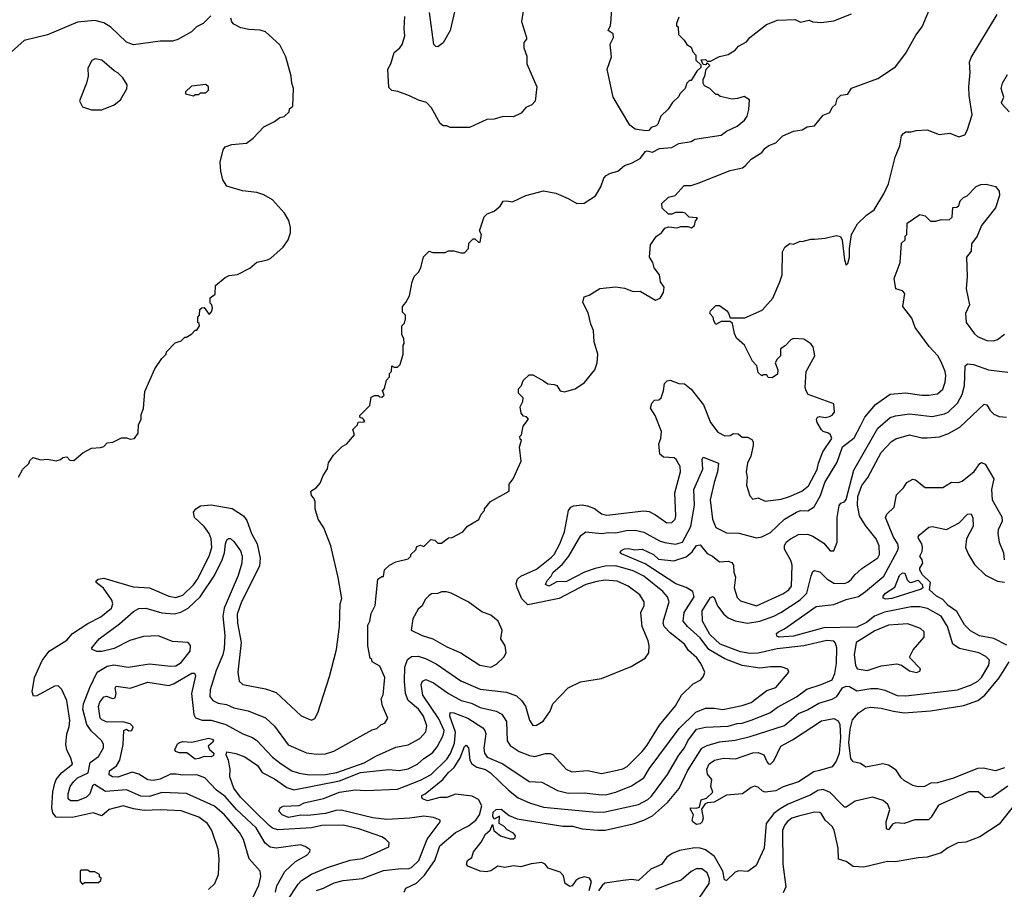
# Model space of a CAD drawing. Extents: x 1793424 to 1900092, y 321114 to 470632.
# Tile 244 of 256: x 1861497 to 1867094, y 441501 to 446446. Entities that reach past the tile are written whole.
import ezdxf

# ---------------------------------------------------------------- set-up
doc = ezdxf.new("R2010")
doc.units = 0

msp = doc.modelspace()

# ---------------------------------------------------------------- linework, layer by layer
at = {"layer": '0CON05XD'}
for points in [[(1861803, 442113), (1861825, 442135.6), (1861886.7, 442163.3), (1861898, 442222), (1861945, 442257.1), (1861973.5, 442305), (1861973.1, 442325), (1861964.3, 442345), (1861902.7, 442402.7), (1861878, 442438), (1861855.4, 442525), (1861859.6, 442555), (1861895, 442648.8), (1861936.7, 442735), (1861995, 442769.2), (1862032.7, 442777.3), (1862113.5, 442763.5), (1862235, 442783.6), (1862355, 442769.4), (1862385, 442772.5), (1862415, 442790.6), (1862465.4, 442855), (1862467.7, 442887.7), (1862455, 442904.2), (1862365, 442910.5), (1862285, 442942.9), (1862200.7, 442939.3), (1862123.7, 442916.3), (1862035, 442871.2), (1861965, 442854.2), (1861935.9, 442854.1), (1861910, 442865), (1861907.5, 442875), (1861948.8, 442925), (1862065, 443011.4), (1862145, 443080), (1862175, 443097.1), (1862215, 443100.6), (1862305, 443073.3), (1862375, 443067.3), (1862413.3, 443076.7), (1862455, 443100.5), (1862523.5, 443165), (1862604.6, 443285), (1862648.8, 443375), (1862661.2, 443415), (1862667.5, 443465), (1862675, 443487.5), (1862685, 443496.7), (1862695, 443496.7), (1862715, 443478.8), (1862752.9, 443425), (1862761.1, 443395), (1862760.5, 443355), (1862738.2, 443285), (1862659.5, 443100.5), (1862651.3, 443055), (1862663.8, 442945), (1862659.5, 442870.5), (1862652.5, 442835), (1862614.7, 442745.3), (1862580, 442635), (1862578.3, 442598.3), (1862594.5, 442574.5), (1862625, 442559.5), (1862673, 442553), (1862715, 442533.1), (1862795, 442515.7), (1862895, 442475.8), (1862945, 442428.8), (1863022.8, 442322.8), (1863126.8, 442276.8), (1863185, 442270), (1863235, 442271.9), (1863283, 442287), (1863501.7, 442408.3), (1863527.5, 442415), (1863552.5, 442437.5), (1863573.6, 442446.4), (1863590, 442475), (1863560, 442545), (1863552.5, 442585), (1863563, 442607), (1863572.5, 442705), (1863545, 442770), (1863500, 442795), (1863498.3, 442808.3), (1863490, 442815), (1863476.7, 442885), (1863476.4, 443003.6), (1863486.7, 443025), (1863495, 443070), (1863517.5, 443115), (1863532.5, 443265), (1863555, 443280), (1863565, 443280), (1863571.7, 443318.3), (1863600, 443345), (1863635, 443362.5), (1863705, 443380), (1863720, 443395), (1863720, 443405), (1863748.3, 443431.7), (1863755, 443450), (1863775, 443457.5), (1863795, 443450), (1863835, 443490), (1863857, 443487), (1863875, 443470), (1863895, 443470), (1863935, 443500), (1863955, 443502.5), (1864016.1, 443533.9), (1864043.6, 443566.4), (1864106.4, 443603.6), (1864120, 443635), (1864140, 443655), (1864140, 443665), (1864173.6, 443706.4), (1864280, 443765), (1864280, 443805), (1864302.5, 443835), (1864347.5, 443935), (1864337.5, 444015), (1864350, 444055), (1864341.7, 444061.7), (1864340, 444075), (1864350, 444085), (1864360, 444135), (1864390, 444175), (1864378.3, 444188.3), (1864361.7, 444191.7), (1864348.3, 444208.3), (1864342.5, 444245), (1864357.5, 444275), (1864360, 444295), (1864333, 444323), (1864333, 444347), (1864350, 444365), (1864360, 444395), (1864393.6, 444426.4), (1864415, 444427.5), (1864475, 444393.3), (1864500, 444375), (1864535, 444372.5), (1864550, 444365), (1864570, 444335), (1864595, 444330), (1864655, 444347.5), (1864707.3, 444382.7), (1864766.7, 444455), (1864780, 444495), (1864783.8, 444545), (1864763.3, 444615), (1864758.3, 444678.3), (1864743.3, 444715), (1864729.3, 444779.3), (1864698.3, 444838.3), (1864705, 444870), (1864735, 444880), (1864795, 444916.7), (1864885, 444927.5), (1864935, 444920), (1864985, 444900), (1865025, 444902.5), (1865110.7, 444850.7), (1865138.3, 444861.7), (1865157.5, 444895), (1865160, 444925), (1865140, 444955), (1865133.8, 444995), (1865104.1, 445034.1), (1865096.7, 445065), (1865077.5, 445095), (1865082.5, 445165), (1865117.5, 445215), (1865146.4, 445233.6), (1865165, 445260), (1865185, 445267.5), (1865235, 445262.5), (1865255, 445270), (1865295, 445270), (1865317, 445263), (1865332.5, 445275), (1865338.3, 445301.7), (1865350, 445315), (1865345, 445320), (1865303, 445323), (1865280, 445345), (1865265, 445350), (1865225, 445350), (1865205, 445340), (1865185, 445340), (1865150, 445375), (1865148.3, 445401.7), (1865185, 445436.7), (1865223, 445447), (1865275, 445503.3), (1865315, 445503.3), (1865353.9, 445516.1), (1865535, 445588.8), (1865605.9, 445604.1), (1865623.9, 445616.1), (1865655, 445652.5), (1865715, 445690), (1865735, 445716.2), (1865755, 445731.2), (1865795, 445746.2), (1865835, 445786.2), (1865895, 445812), (1865945, 445820), (1865973.6, 445836.4), (1866015, 445842.5), (1866065, 445902.5), (1866102.2, 445917.8), (1866115, 445947.5), (1866137.5, 445965), (1866143.9, 445996.1), (1866165, 446017.5), (1866205, 446022.5), (1866225, 446057.5), (1866375, 446112), (1866475, 446178.8), (1866534.3, 446255.7), (1866591.7, 446358.3), (1866628, 446405), (1866686, 446545)], [(1864360, 446495), (1864350, 446435), (1864377.5, 446345), (1864377.5, 446335), (1864363.6, 446316.4), (1864363.3, 446285), (1864379.3, 446239.3), (1864380, 446195), (1864436.2, 446065), (1864428.3, 445981.7), (1864408.3, 445961.7), (1864375, 445947.5), (1864347.5, 445915), (1864305, 445893.8), (1864245, 445896), (1864195, 445881.2), (1864151.7, 445878.3), (1864055, 445833.8), (1863945, 445832.5), (1863925, 445842.5), (1863905, 445842.5), (1863887.5, 445855), (1863837.5, 445945), (1863810, 445975), (1863765, 445987.5), (1863713.6, 446013.6), (1863647, 446037), (1863613, 446043), (1863595, 446060), (1863590, 446165), (1863607.5, 446195), (1863625, 446260), (1863657.5, 446285), (1863671.2, 446305), (1863686.7, 446355), (1863682.5, 446395), (1863686.7, 446465)], [(1863974.6, 446515.4), (1863945, 446383.8), (1863904, 446315), (1863875, 446292), (1863863, 446293), (1863852, 446305), (1863826.3, 446486.3)], [(1865245, 446460), (1865230, 446425), (1865231.7, 446411.7), (1865240, 446405), (1865241.7, 446361.7), (1865275, 446330), (1865290, 446305), (1865315, 446290), (1865323, 446263), (1865340, 446245), (1865340, 446215), (1865368.3, 446188.3), (1865370, 446175), (1865347, 446153), (1865315, 446100), (1865305, 446100), (1865290, 446085), (1865280, 446055), (1865250, 446025), (1865245, 446010), (1865207.5, 445975), (1865183, 445937), (1865141.7, 445898.3), (1865125, 445852.5), (1865115, 445842.5), (1865087, 445833), (1865073.6, 445816.4), (1865055, 445813.3), (1864995, 445823.3), (1864965, 445846.7), (1864870.8, 446005), (1864836.2, 446165), (1864861.2, 446235), (1864853.6, 446306.4), (1864872.5, 446345), (1864870, 446365), (1864842.5, 446385), (1864856.4, 446413.6), (1864860, 446445), (1864862.5, 446535)], [(1862583, 446467), (1862540, 446425), (1862502.5, 446405), (1862473, 446377), (1862396.4, 446333.6), (1862365, 446323.3), (1862295, 446323.3), (1862145, 446302.5), (1862105, 446318), (1862014.3, 446404.3), (1861975, 446428), (1861925, 446442), (1861825, 446432), (1861655, 446360), (1861522.3, 446327.7), (1861415, 446230)], [(1861490, 443845), (1861515, 443890), (1861548.3, 443921.7), (1861555, 443940), (1861573, 443957), (1861615, 443942.5), (1861655, 443946.7), (1861705, 443937.5), (1861730, 443945), (1861743, 443957), (1861765, 443960), (1861781.7, 443941.7), (1861805, 443940), (1861857, 443983), (1861905, 444010), (1861957, 444013), (1861975, 444020), (1861995, 444040), (1862027, 444043), (1862075, 444067.5), (1862105, 444067.5), (1862125, 444060), (1862150, 444065), (1862170, 444095), (1862172.5, 444145), (1862187, 444173), (1862188.3, 444201.7), (1862200, 444235), (1862208.3, 444331.7), (1862265, 444460), (1862305, 444520), (1862330, 444545), (1862331.7, 444558.3), (1862381.7, 444608.3), (1862415, 444620), (1862435, 444640), (1862445, 444640), (1862475, 444660), (1862495, 444680), (1862505, 444680), (1862520, 444705), (1862518.3, 444718.3), (1862510, 444725), (1862510, 444755), (1862520, 444765), (1862521.7, 444798.3), (1862531.7, 444808.3), (1862545, 444810), (1862575, 444770), (1862587.5, 444785), (1862592.5, 444805), (1862590, 444825), (1862580, 444835), (1862580, 444865), (1862607.5, 444885), (1862610, 444935), (1862665, 444980), (1862688.3, 444991.7), (1862735, 444997.5), (1862805, 445032.5), (1862845, 445066.7), (1862905, 445080), (1862925, 445090), (1862995, 445152.5), (1863023.3, 445195), (1863036.1, 445233.9), (1863036.7, 445265), (1863027.5, 445305), (1863002.5, 445345), (1862935, 445422.5), (1862885, 445450), (1862845, 445463.3), (1862763.6, 445473.6), (1862675, 445500), (1862652.5, 445535), (1862640, 445585), (1862637.5, 445635), (1862653.3, 445705), (1862665, 445722.5), (1862703.6, 445736.4), (1862787, 445743), (1862825, 445772.5), (1862885, 445837.5), (1862945, 445867.5), (1862975, 445890), (1863000, 445895), (1863028.3, 445921.7), (1863031.7, 445938.3), (1863050, 445955), (1863053.3, 446055), (1863043.8, 446085), (1863041.2, 446125), (1863010, 446235), (1862975, 446302.5), (1862895, 446376.7), (1862865, 446386.7), (1862799.3, 446389.3), (1862755, 446400), (1862715, 446420), (1862703, 446433), (1862697.5, 446455)], [(1862141.5, 443221.5), (1862235.6, 443215.6), (1862345, 443168.9), (1862385, 443160.6), (1862425, 443174.4), (1862485, 443232.9), (1862508.2, 443265), (1862573.3, 443395), (1862589.6, 443445), (1862586.2, 443495), (1862575, 443524), (1862545, 443564.3), (1862490, 443615), (1862486, 443645), (1862498.8, 443665), (1862525, 443681.4), (1862585, 443688.1), (1862705, 443666.9), (1862770, 443625), (1862788, 443598), (1862814.4, 443525), (1862847.8, 443465), (1862864.4, 443385), (1862860.7, 443339.3), (1862758.8, 443135), (1862733.8, 443065), (1862735.5, 443015), (1862755.5, 442905), (1862737.5, 442735), (1862743.8, 442685), (1862765.8, 442665.8), (1862895, 442640.8), (1862955, 442620.8), (1863097.7, 442487.7), (1863156.4, 442463.6), (1863175, 442472.5), (1863192, 442505), (1863257.9, 442712.1), (1863298.6, 442865), (1863315.6, 442995), (1863318.6, 443125), (1863328.6, 443155), (1863307.5, 443275), (1863265.8, 443455), (1863225.9, 443555.9), (1863193.3, 443605), (1863177.5, 443665), (1863177, 443707), (1863170, 443725), (1863155, 443740), (1863152.5, 443765), (1863182.5, 443785), (1863205, 443810), (1863222.5, 443855), (1863247, 443893), (1863253, 443927), (1863280.7, 443969.3), (1863330.7, 444019.3), (1863356.4, 444033.6), (1863400, 444085), (1863390, 444115), (1863418.3, 444141.7), (1863421.7, 444158.3), (1863455, 444160), (1863460, 444165), (1863445, 444180), (1863431.7, 444181.7), (1863430, 444195), (1863488.3, 444251.7), (1863495, 444300), (1863515, 444310), (1863535, 444310), (1863541.7, 444301.7), (1863555, 444300), (1863568.3, 444311.7), (1863560, 444335), (1863571.7, 444348.3), (1863583, 444397), (1863600, 444415), (1863600, 444435), (1863610, 444445), (1863611.7, 444478.3), (1863625, 444470), (1863645, 444470), (1863660, 444485), (1863677.5, 444545), (1863677.5, 444595), (1863682.5, 444605), (1863681.7, 444631.7), (1863670, 444655), (1863670, 444705), (1863685, 444720), (1863690, 444745), (1863690, 444765), (1863673, 444783), (1863672.5, 444815), (1863693, 444837), (1863713.3, 444875), (1863727.5, 444955), (1863740, 444985), (1863765, 445010), (1863777.5, 445035), (1863793, 445097), (1863825, 445130), (1863845, 445122.5), (1863915, 445122.5), (1863935, 445132.5), (1863965, 445132.5), (1864005, 445120), (1864025, 445120), (1864047.5, 445145), (1864050, 445175), (1864075, 445200), (1864085, 445200), (1864105, 445180), (1864115, 445180), (1864122.5, 445225), (1864110, 445245), (1864136.7, 445325), (1864155, 445342.5), (1864195, 445357.5), (1864227.5, 445385), (1864246.4, 445413.6), (1864265, 445416.7), (1864299.3, 445410.7), (1864373.6, 445446.4), (1864475, 445473.3), (1864545, 445460), (1864615, 445430), (1864665, 445400), (1864706.4, 445403.6), (1864770, 445445), (1864800, 445495), (1864817.5, 445545), (1864830.7, 445559.3), (1864855, 445573.3), (1864897.5, 445585), (1864935, 445616.7), (1864975, 445630), (1865025, 445656.7), (1865055, 445696.7), (1865065, 445700), (1865095, 445693.3), (1865135, 445713.3), (1865205, 445720), (1865245, 445742.5), (1865315, 445753.3), (1865335, 445767.5), (1865485, 445790), (1865515, 445812.5), (1865575, 445840), (1865616.7, 445875), (1865631.7, 445898.3), (1865642.5, 445935), (1865645, 445990), (1865615, 446010), (1865577.5, 445997.5), (1865546.4, 445993.6), (1865478.3, 446008.3), (1865465, 446020), (1865455, 446020), (1865420, 446055), (1865390.7, 446070.7), (1865382.5, 446085), (1865383, 446107), (1865392.5, 446125), (1865400, 446165), (1865420, 446185), (1865405, 446200), (1865395, 446190), (1865381.7, 446191.7), (1865371.7, 446218.3), (1865395, 446220), (1865405, 446210), (1865425, 446210), (1865475, 446237.5), (1865525, 446247.5), (1865565, 446272.5), (1865583.9, 446296.1), (1865629.3, 446320.7), (1865647.5, 446345), (1865741.7, 446418.3), (1865805, 446442.5), (1865905, 446447.5), (1865935, 446432.5), (1865985, 446443.3), (1866005, 446433.3), (1866055, 446430), (1866125, 446440), (1866225, 446480)], [(1862495.7, 442714.3), (1862474.6, 442615), (1862486.9, 442495), (1862495.6, 442475.6), (1862535, 442462.5), (1862585, 442462.7), (1862668.8, 442438.8), (1862765, 442385.7), (1862821.2, 442365), (1862845, 442348), (1862935, 442252.9), (1862984, 442214), (1863044.6, 442174.6), (1863085, 442161.1), (1863145, 442151.5), (1863235, 442154.4), (1863300, 442165), (1863455, 442221.1), (1863525, 442261.1), (1863635, 442309.4), (1863705, 442322.9), (1863771.4, 442358.6), (1863805, 442396), (1863811.7, 442431.7), (1863793.3, 442485), (1863764.7, 442524.7), (1863705.5, 442575.5), (1863690.5, 442615), (1863683.8, 442685), (1863685.6, 442765), (1863702.2, 442807.8), (1863725, 442825.7), (1863763, 442827), (1863803.9, 442813.9), (1863864, 442784), (1864005, 442686.9), (1864115, 442640), (1864265, 442621.9), (1864320.9, 442600.9), (1864350, 442575), (1864373.2, 442543.2), (1864395, 442462.5), (1864415, 442433.3), (1864435, 442433.8), (1864472.7, 442457.3), (1864512, 442515), (1864528, 442555), (1864615, 442646.2), (1864685, 442681.2), (1864805, 442700), (1864972.7, 442767.3), (1865052.5, 442815), (1865073.3, 442845), (1865076.2, 442885), (1865070, 442915), (1865035.6, 442995), (1865028.8, 443075), (1865046.2, 443115), (1865046.2, 443135), (1865022, 443175), (1864956.2, 443225), (1864893.3, 443253.3), (1864825, 443258.5), (1864777.6, 443252.4), (1864715, 443233.6), (1864564.7, 443155.3), (1864385, 443118.8), (1864352.4, 443152.4), (1864324.5, 443215), (1864320.3, 443239.7), (1864327.5, 443265), (1864345, 443282.5), (1864435, 443321.5), (1864519.3, 443389.3), (1864535.4, 443405), (1864568.5, 443465), (1864594.3, 443534.3), (1864617.5, 443655), (1864630, 443675), (1864645, 443682.5), (1864695, 443687.5), (1864725, 443681.4), (1864765, 443665.8), (1864805, 443635.7), (1864835, 443629.4), (1865044.2, 443654.2), (1865075, 443648.6), (1865111.3, 443631.3), (1865175, 443584.3), (1865205, 443587.5), (1865222.5, 443605), (1865227.1, 443625), (1865220.8, 443755), (1865252.9, 443875), (1865252, 443905), (1865228.8, 443945), (1865216.7, 443955), (1865157.7, 443957.7), (1865136.7, 443975), (1865130, 444035), (1865142, 444065), (1865145.8, 444105), (1865108.8, 444195), (1865083.6, 444236.4), (1865090, 444265), (1865105, 444282.5), (1865130, 444285), (1865143.8, 444296.2), (1865156.1, 444336.1), (1865162.3, 444377.7), (1865177.7, 444392.3), (1865195, 444396), (1865245, 444376.7), (1865276.1, 444376.1), (1865314.2, 444344.2), (1865385, 444256.7), (1865423.8, 444155), (1865465, 444101.2), (1865505, 444080), (1865535, 444082.5), (1865555, 444092.5), (1865581.7, 444091.7), (1865605, 444072.5), (1865635, 444072.5), (1865659.3, 444059.3), (1865667.5, 444045), (1865667.5, 444025), (1865653.3, 443965), (1865634, 443925), (1865626.2, 443875), (1865632.5, 443845), (1865628.3, 443798.3), (1865648.3, 443738.3), (1865665, 443720), (1865695, 443726.7), (1865735, 443708.8), (1865825, 443719.2), (1865873.9, 443733.9), (1865943.3, 443765), (1865981.4, 443795), (1866031.1, 443888.9), (1866037.8, 443925), (1866062, 443988), (1866114.2, 444065), (1866107.1, 444085), (1866095.8, 444095), (1866065, 444103.5), (1866055, 444114.4), (1866031.1, 444155), (1866027.5, 444175), (1866032.5, 444185), (1866045, 444190), (1866075, 444184.7), (1866099.7, 444189.7), (1866115, 444197.5), (1866128.1, 444215), (1866125, 444262.5), (1865980, 444315), (1865967.5, 444335), (1865962.5, 444355), (1865967.5, 444445), (1866017.5, 444535), (1866007.5, 444585), (1865995, 444602.5), (1865955, 444630), (1865895, 444632.5), (1865880, 444625), (1865849.3, 444590.7), (1865822.5, 444575), (1865822.5, 444535), (1865803.6, 444516.4), (1865792.5, 444495), (1865806.7, 444455), (1865805, 444430), (1865775, 444410), (1865751.7, 444411.7), (1865745, 444427.5), (1865725, 444427.5), (1865715, 444420), (1865695, 444440), (1865687, 444477), (1865662.5, 444505), (1865616.7, 444595), (1865572.5, 444635), (1865560.7, 444660.7), (1865548.3, 444718.3), (1865535, 444730), (1865485, 444730), (1865455, 444712.5), (1865443, 444733), (1865440, 444755), (1865420, 444775), (1865425, 444790), (1865455, 444820), (1865475, 444820), (1865515, 444792.5), (1865527, 444777), (1865535, 444750), (1865619.3, 444750.7), (1865717.5, 444795), (1865778.3, 444861.7), (1865818.8, 444955), (1865830.8, 444995), (1865833.9, 445126.1), (1865847, 445153), (1865875, 445172.5), (1865895, 445170), (1865933.9, 445186.1), (1865945, 445183.8), (1865995, 445198.8), (1866015, 445198.8), (1866076.1, 445203.9), (1866138.3, 445218.3), (1866162.3, 445212.3), (1866171.7, 445191.7), (1866185, 445080), (1866195, 445050), (1866205, 445060), (1866214.2, 445095), (1866213.3, 445145), (1866226.4, 445223.6), (1866260, 445285), (1866311.2, 445335), (1866353.8, 445365), (1866410, 445455), (1866435, 445512.5), (1866472.9, 445665), (1866500.5, 445729.5), (1866510, 445785), (1866520.7, 445799.3), (1866535, 445807.5), (1866565, 445807.5), (1866593.9, 445816.1), (1866655, 445818.8), (1866723.9, 445793.9), (1866785, 445800), (1866835, 445780), (1866869.3, 445790.7), (1866883.3, 445815), (1866911.2, 445905), (1866894.2, 446014.2), (1866892.9, 446065), (1866900.8, 446145), (1866896.2, 446205), (1866905, 446230), (1867054.4, 446475.6)], [(1861965, 445933.3), (1862035, 445962.5), (1862069.3, 445990.7), (1862107, 446053), (1862107.5, 446075), (1862082.5, 446115), (1862055, 446143.3), (1862034.2, 446154.2), (1861965, 446216.7), (1861927, 446223), (1861907, 446213), (1861885, 446170), (1861886.2, 446125), (1861876.7, 446085), (1861837.5, 445985), (1861855, 445950), (1861905, 445933.3), (1861965, 445933.3)], [(1867122.3, 445922.3), (1867082, 445965), (1867078.8, 445975), (1867091.2, 446005), (1867076.2, 446055), (1867084, 446085), (1867112.5, 446135)], [(1862485, 446012.5), (1862495, 446020), (1862515, 446020), (1862525, 446030), (1862555, 446030), (1862570, 446045), (1862570, 446065), (1862555, 446077.5), (1862473, 446067), (1862440, 446035), (1862440, 446025), (1862485, 446012.5)], [(1866276.2, 444136.2), (1866301.1, 444185), (1866361.3, 444258.7), (1866445, 444315.8), (1866535, 444324.3), (1866625, 444310.6), (1866665, 444310.8), (1866715, 444319.2), (1866744.2, 444345), (1866758.6, 444385), (1866761.2, 444421.2), (1866757.5, 444445), (1866735, 444500), (1866716, 444535), (1866667.7, 444587.7), (1866587.5, 444695), (1866568.3, 444748.3), (1866516.7, 444815), (1866528.5, 444888.5), (1866515, 444904.4), (1866477.5, 444915), (1866467.5, 444975), (1866502.5, 445065), (1866510, 445175), (1866530, 445195), (1866530, 445215), (1866540, 445225), (1866541.7, 445288.3), (1866615, 445337.5), (1866645, 445330), (1866675, 445300), (1866705, 445300), (1866735, 445310), (1866781.7, 445308.3), (1866797, 445323), (1866801.7, 445378.3), (1866825, 445380), (1866835, 445390), (1866842.5, 445415), (1866862.5, 445435), (1866882.5, 445445), (1866935, 445497.5), (1866960.7, 445509.3), (1866990.7, 445510.7), (1867045, 445497.5), (1867065, 445470), (1867067, 445447), (1867043.6, 445376.4), (1866963.9, 445276.1), (1866940, 445215), (1866908.3, 445171.7), (1866905, 445130), (1866880, 445095), (1866883.3, 444985), (1866876.7, 444915), (1866896.2, 444825), (1866873.3, 444775), (1866877.5, 444725), (1866925, 444660), (1866942.5, 444645), (1866995, 444621.2), (1867035, 444620), (1867055, 444626.7), (1867095, 444657.5)], [(1863184.7, 441495.3), (1863225, 441507.3), (1863285, 441537.5), (1863335, 441551.4), (1863445, 441562.5), (1863565, 441608.2), (1863665, 441620), (1863705, 441618.6), (1863725, 441625.6), (1863765.5, 441665), (1863812.9, 441787.1), (1863887.5, 441885), (1863887.5, 441895), (1863850.3, 441910.3), (1863795, 441916.4), (1863715, 441905.5), (1863585, 441898.5), (1863505, 441908), (1863325, 441951.5), (1863295, 441950), (1863235, 441933.1), (1863135, 441921.5), (1863095, 441922.7), (1863025, 441910), (1862990, 441925), (1862970, 441945), (1862977.5, 441965), (1862995, 441973.3), (1863085, 441977.1), (1863115, 441992.5), (1863225, 442017.3), (1863315, 442053.1), (1863405, 442066.7), (1863465, 442063.3), (1863645, 442070.6), (1863775, 442122.1), (1863836.3, 442153.7), (1863925, 442241.4), (1863946.2, 442273.8), (1863968.3, 442331.7), (1863975.3, 442395), (1863942.3, 442485), (1863945, 442505.8), (1863965, 442504.5), (1864045, 442474.6), (1864129.8, 442419.8), (1864141.4, 442405), (1864146.7, 442385), (1864135.5, 442304.5), (1864138.9, 442275), (1864155, 442253.1), (1864244, 442214), (1864393.3, 442115), (1864465, 442110.8), (1864553.4, 442063.4), (1864615, 442048.2), (1864705, 442050.5), (1864805, 442038.1), (1864835, 442040.5), (1864885, 442053.6), (1864975, 442089.4), (1865044.2, 442135), (1865075, 442185.8), (1865246.4, 442415), (1865341.2, 442508.8), (1865395, 442530.9), (1865445, 442531.9), (1865495, 442524.4), (1865605, 442545.6), (1865656, 442564), (1865745, 442631.4), (1865795, 442648.8), (1865870, 442735), (1865863, 442753), (1865825, 442766), (1865765, 442766.9), (1865705, 442758.1), (1865605, 442773.3), (1865505, 442811.5), (1865415.2, 442865.2), (1865365, 442931.1), (1865293.3, 442995), (1865269.4, 443025), (1865274.4, 443075), (1865331.1, 443165), (1865324.4, 443195), (1865285, 443217.7), (1865227.5, 443237.5), (1865052.7, 443352.7), (1864918.3, 443408.3), (1864911.2, 443415), (1864913.8, 443425), (1864935, 443436.4), (1864959.2, 443439.2), (1864991.7, 443431.7), (1865035, 443435.5), (1865100.8, 443405), (1865127.7, 443377.7), (1865215, 443368.9), (1865285, 443390.9), (1865319.1, 443420.9), (1865345, 443456.9), (1865365, 443460.6), (1865405, 443411.4), (1865435.3, 443395.3), (1865475, 443362.5), (1865525, 443366.2), (1865545, 443360), (1865554.1, 443344.1), (1865557.1, 443305), (1865566.5, 443276.5), (1865558.5, 443215), (1865575, 443161.2), (1865595, 443141.4), (1865685, 443112.7), (1865835, 443181.5), (1865868.6, 443205), (1865884.5, 443225.5), (1865888.8, 443345), (1865880.8, 443370.8), (1865844.2, 443435), (1865844, 443455), (1865854, 443475), (1865878, 443495), (1865925, 443519.4), (1865975, 443520.6), (1866005, 443509.2), (1866068.6, 443468.6), (1866105, 443426.2), (1866125, 443426.7), (1866144, 443475), (1866143.8, 443616.2), (1866156.2, 443683.8), (1866165, 443697.5), (1866186.4, 443703.6), (1866195, 443717.5), (1866238.5, 443885), (1866375, 444123.1), (1866445, 444184.3), (1866475, 444194.4), (1866555, 444205.6), (1866685, 444188.9), (1866755, 444204.4), (1866775.4, 444214.6), (1866828.6, 444265), (1866854.5, 444315), (1866867.8, 444365), (1866872.3, 444477.7), (1866885, 444490), (1866920, 444485), (1867005, 444454.4), (1867115, 444440.8)], [(1863802.5, 442045), (1863902.9, 442125), (1863935, 442166.2), (1863966.6, 442193.4), (1864001.4, 442248.6), (1864025, 442313.8), (1864035, 442320), (1864048.1, 442305), (1864055.9, 442235), (1864066.5, 442215), (1864096.1, 442196.1), (1864145, 442181.6), (1864173.7, 442163.7), (1864275, 442065.7), (1864330.6, 442020.6), (1864395, 441992.2), (1864475, 441968.9), (1864755, 441941.1), (1864815, 441940.5), (1865015, 441983.5), (1865068.1, 442011.9), (1865089.2, 442030.8), (1865179.1, 442155), (1865245, 442264.2), (1865276.5, 442305), (1865295.6, 442345), (1865345, 442412.2), (1865395, 442423.6), (1865525, 442429.5), (1865575, 442443.6), (1865605, 442445.4), (1865655, 442462.5), (1865761.2, 442505), (1865805, 442536.7), (1865913.6, 442596.4), (1865970.9, 442639.1), (1866053.3, 442665), (1866115, 442692.5), (1866131.8, 442728.2), (1866141, 442785), (1866143.1, 442875), (1866135, 442900.8), (1866125, 442911.5), (1866085, 442916.8), (1865955, 442885.4), (1865802.2, 442867.8), (1865695, 442843.3), (1865647.1, 442842.9), (1865595, 442851.2), (1865478.8, 442895), (1865420.7, 442950.7), (1865377.9, 443025), (1865376.2, 443085), (1865425, 443161.2), (1865435, 443166.2), (1865445, 443160), (1865463.4, 443113.4), (1865499.2, 443065), (1865524, 443045), (1865565, 443027.3), (1865635, 443014.6), (1865705, 443025.4), (1865783.8, 443055), (1865824.6, 443075.4), (1865933.2, 443146.8), (1865971.9, 443185), (1865995.6, 443284.4), (1866005, 443307.5), (1866015, 443313.3), (1866045, 443305.8), (1866086.1, 443266.1), (1866125, 443241.1), (1866185, 443240.9), (1866205, 443246.9), (1866226.1, 443263.9), (1866245, 443290), (1866284.2, 443325), (1866374.6, 443385.4), (1866385.4, 443404.6), (1866383.5, 443455), (1866366.5, 443495), (1866305, 443569.2), (1866271.5, 443625), (1866259.5, 443685), (1866261.8, 443735), (1866285, 443796.7), (1866317.7, 443842.3), (1866394.7, 443985.3), (1866452.8, 444047.2), (1866477.9, 444062.1), (1866555, 444085.6), (1866625, 444068.6), (1866655, 444067.5), (1866725, 444074.4), (1866777, 444093), (1866841.3, 444128.7), (1866979.3, 444260.7), (1866995, 444256.7), (1867014.2, 444224.2), (1867035, 444203.3), (1867065, 444188.8), (1867106.1, 444186.1)], [(1863016.9, 441435), (1863079.2, 441530.8), (1863098.8, 441551.2), (1863155, 441588.2), (1863246.7, 441625), (1863375, 441666.7), (1863445, 441676.9), (1863507.8, 441702.2), (1863595, 441742.5), (1863597.5, 441765), (1863577.3, 441787.3), (1863555, 441800), (1863425, 441845.6), (1863335, 441866.5), (1863215, 441863.8), (1863155, 441850), (1862965, 441838.8), (1862935, 441848.8), (1862915, 441863.2), (1862833.5, 441943.5), (1862751.5, 442025), (1862715, 442076), (1862691.3, 442141.3), (1862694.3, 442185), (1862684.1, 442234.1), (1862670, 442265), (1862675, 442282.5), (1862726.1, 442273.9), (1862776.2, 442255), (1862849.4, 442205), (1862875.5, 442165.5), (1862945, 442130), (1863015, 442079.5), (1863055, 442066.5), (1863315, 442119), (1863435, 442164.7), (1863595, 442183.3), (1863655, 442176.9), (1863705, 442186.4), (1863758.1, 442211.9), (1863794.6, 442245.4), (1863843.2, 442276.8), (1863869.5, 442310.5), (1863904.6, 442375), (1863909.6, 442405), (1863880.1, 442470.1), (1863789.6, 442605), (1863779.4, 442665), (1863786.2, 442685), (1863805, 442694.2), (1863850, 442675), (1863934.3, 442615), (1864006, 442575), (1864065, 442559.4), (1864115, 442535.6), (1864205, 442513.3), (1864237.4, 442497.4), (1864264.3, 442455), (1864267.5, 442345), (1864285, 442319.2), (1864336.7, 442285), (1864395, 442261.4), (1864425, 442255.7), (1864487, 442273), (1864515, 442274.2), (1864530, 442265), (1864604.4, 442184.4), (1864635, 442169.2), (1864725, 442177.1), (1864805, 442160), (1864875.8, 442175.8), (1864925, 442186.9), (1864949.8, 442200.2), (1865035.8, 442285), (1865065, 442320), (1865134, 442435), (1865225.8, 442545), (1865260, 442605), (1865325, 442668.8), (1865368.3, 442691.7), (1865385, 442712.5), (1865391.2, 442735), (1865370, 442785), (1865346.7, 442816.7), (1865299.8, 442859.8), (1865275.4, 442895.4), (1865195, 442959.4), (1865161.4, 442995), (1865155.6, 443015), (1865158.5, 443035), (1865190, 443135), (1865180, 443165), (1865153.9, 443193.9), (1865045, 443281.5), (1864985, 443312.3), (1864885, 443340.4), (1864825, 443337.9), (1864768.8, 443325), (1864707.1, 443305), (1864605, 443251.5), (1864550.7, 443249.3), (1864505, 443224.2), (1864486.7, 443235), (1864495, 443256.7), (1864517.9, 443282.1), (1864528.9, 443305), (1864581.1, 443348.9), (1864618.2, 443395), (1864687.8, 443512.2), (1864715, 443534.3), (1864805, 443523.5), (1864845, 443530.6), (1864885, 443528.9), (1864945, 443541.8), (1864995, 443542.7), (1865045, 443532.9), (1865135, 443483.5), (1865163.9, 443473.9), (1865225, 443463.5), (1865265.7, 443475), (1865312.5, 443565), (1865333.1, 443685), (1865329.5, 443775), (1865380.8, 443890.8), (1865377.5, 443945), (1865382.5, 443957.5), (1865470, 443925), (1865464.2, 443875), (1865444.4, 443815), (1865423.1, 443715), (1865435.6, 443605.6), (1865455, 443558.8), (1865515, 443527.3), (1865585, 443527.1), (1865685, 443500), (1865715, 443505.8), (1865765, 443530), (1865844.6, 443605.4), (1865913.6, 443646.4), (1865935, 443654.5), (1865976.5, 443653.5), (1866013.3, 443676.7), (1866049.2, 443740.8), (1866074.7, 443815), (1866145, 443929.2), (1866175, 444018), (1866241.3, 444068.7), (1866276.2, 444136.2)], [(1864734, 441495), (1864748.5, 441545), (1864735.8, 441565), (1864705, 441571.8), (1864675, 441561.8), (1864658.6, 441551.4), (1864638.6, 441521.4), (1864625, 441517.1), (1864597.5, 441535), (1864587.9, 441577.9), (1864569.3, 441599.3), (1864502.2, 441622.2), (1864485, 441643.3), (1864465, 441653.3), (1864405, 441646.2), (1864345, 441628.8), (1864305, 441634), (1864255, 441624.4), (1864215, 441632), (1864175, 441606.9), (1864151.3, 441601.3), (1864114.4, 441604.4), (1864045, 441632.5), (1864037.5, 441645), (1864042.5, 441665), (1864067.3, 441682.7), (1864076.7, 441715), (1864120, 441770), (1864144.3, 441815), (1864171.7, 441838.3), (1864185, 441870), (1864192.5, 441835), (1864230, 441805), (1864285, 441788), (1864305, 441788), (1864313.8, 441795), (1864315.6, 441805), (1864305, 441820.8), (1864269.1, 441839.1), (1864249.4, 441859.4), (1864222.5, 441875), (1864225, 441916.7), (1864195, 441900), (1864187.5, 441917.5), (1864189.2, 441939.2), (1864205, 441955.6), (1864235, 441957.5), (1864280.4, 441920.4), (1864325, 441901.5), (1864585, 441861.1), (1864639.4, 441859.4), (1864695, 441845.6), (1864782.7, 441837.3), (1864825, 441838.1), (1864985, 441874.5), (1865045, 441893.8), (1865095, 441918.9), (1865180, 441995), (1865246.7, 442075), (1865293.8, 442175), (1865375, 442302.9), (1865405, 442319.4), (1865475, 442339.6), (1865565, 442348.5), (1865649.5, 442370.5), (1865845, 442432.5), (1865925, 442500), (1865975, 442521.2), (1866039.8, 442560.2), (1866115, 442582.5), (1866142.1, 442597.9), (1866175, 442646.2), (1866195, 442656.2), (1866215, 442654), (1866255, 442630.6), (1866335, 442642.5), (1866375, 442642.2), (1866415, 442633.3), (1866485, 442603.5), (1866535, 442600.9), (1866827.5, 442635), (1866905, 442664.4), (1866944.6, 442685.4), (1866964.6, 442705.4), (1867006.9, 442775), (1867009.2, 442805), (1866988.8, 442825), (1866948.8, 442845), (1866839.7, 442869.7), (1866802.5, 442895), (1866772.2, 442995), (1866735.3, 443055.3), (1866657.3, 443097.3), (1866615, 443106.5), (1866565, 443107.3), (1866413.3, 443076.7), (1866355.7, 443054.3), (1866311, 443019), (1866255, 442991.1), (1866067.4, 442987.4), (1865895, 442941.3), (1865815, 442935.7), (1865800.6, 442940.6), (1865799.2, 442955), (1865810, 442965), (1865845, 442981.4), (1866025, 443110), (1866125, 443121.4), (1866195, 443148.9), (1866265, 443165.5), (1866304.7, 443195.3), (1866408.8, 443281.2), (1866486.7, 443425), (1866491.9, 443445), (1866488.1, 443465), (1866464, 443504), (1866418.8, 443615), (1866425.9, 443634.1), (1866468.8, 443675), (1866481.2, 443745), (1866521.2, 443785), (1866540, 443815), (1866575, 443833.8), (1866589.2, 443829.2), (1866645, 443786), (1866745, 443786.2), (1866795, 443816.7), (1866833.6, 443813.6), (1866855, 443821.2), (1866922.7, 443877.3), (1866955, 443923.3), (1866965, 443928), (1866985, 443918.8), (1867034.2, 443835), (1867021.4, 443775), (1867026, 443715), (1867079.3, 443619.3), (1867081.2, 443595), (1867058.6, 443545), (1867057.1, 443525), (1867064.4, 443475), (1867090, 443415), (1867094.3, 443375)], [(1867109.2, 442889.2), (1867035, 442926.5), (1866953.1, 442943.1), (1866901.7, 442971.7), (1866868.9, 443005), (1866825, 443081.1), (1866775.2, 443115.2), (1866745, 443150), (1866708, 443168), (1866668.8, 443205), (1866674.4, 443245), (1866629.3, 443289.3), (1866614.4, 443315), (1866613.6, 443326.4), (1866631.5, 443355), (1866627.3, 443375), (1866614, 443395), (1866627.2, 443422.8), (1866629.5, 443445), (1866625.3, 443465.3), (1866606.9, 443496.9), (1866604.2, 443505), (1866612.4, 443517.6), (1866665, 443561.2), (1866685, 443564), (1866765, 443548), (1866838, 443585), (1866885, 443634), (1866905, 443636.2), (1866914.4, 443614.4), (1866917, 443567), (1866879.4, 443495), (1866874, 443445), (1866890, 443405), (1866925, 443347.5), (1866987.6, 443287.6), (1867055, 443252.7), (1867095, 443247.1)], [(1866420.9, 443150.9), (1866406.2, 443156.2), (1866405, 443167.5), (1866418.8, 443185), (1866471.4, 443218.6), (1866499.4, 443285), (1866515, 443300.8), (1866528.1, 443298.1), (1866541.7, 443261.7), (1866555, 443247.1), (1866565, 443245.6), (1866605, 443260), (1866627.1, 443235), (1866631.2, 443215), (1866621.5, 443208.5), (1866455, 443154.4), (1866420.9, 443150.9)], [(1862570.5, 441499.5), (1862606.1, 441533.9), (1862626.7, 441585), (1862631.2, 441675), (1862625, 441730), (1862590, 441835), (1862564.2, 441875), (1862515, 441911.4), (1862415, 441946.7), (1862295, 441953.1), (1862205, 441950), (1862145, 441958.5), (1862085, 441975.6), (1862005, 441954.4), (1861965, 441918.6), (1861915.5, 441935.5), (1861795, 441909.5), (1861705, 441910.8), (1861685.5, 441935.5), (1861680.5, 441965), (1861684.6, 442055), (1861696.4, 442105), (1861705, 442125.7), (1861735, 442164.3), (1861796.6, 442213.4), (1861786.9, 442246.9), (1861765.6, 442295), (1861759.8, 442325), (1861765.2, 442385), (1861778.4, 442425), (1861782, 442462), (1861765.9, 442575), (1861736.6, 442636.6), (1861715, 442658.9), (1861695, 442657.1), (1861595, 442602), (1861575, 442600), (1861568, 442625), (1861582.2, 442705), (1861625, 442802), (1861664.2, 442855), (1861765, 442918.6), (1861797.5, 442955), (1861885, 443013.3), (1861958.8, 443051.2), (1862019.8, 443100.2), (1862026.9, 443125), (1862021.4, 443145), (1861973.3, 443213.3), (1861932.5, 443245), (1861932.5, 443255), (1861942.5, 443265), (1861975, 443270), (1862141.5, 443221.5)], [(1864175, 442764.3), (1864208.3, 442781.7), (1864249.5, 442820.5), (1864263.3, 442845), (1864257.5, 442885), (1864232.5, 442925), (1864240, 442975), (1864217.5, 443025), (1864175, 443060), (1864125, 443078.8), (1864045.7, 443135.7), (1863950, 443185), (1863923, 443193), (1863895, 443192.5), (1863875, 443182.5), (1863838.3, 443181.7), (1863825, 443172.5), (1863801.7, 443148.3), (1863785, 443112.5), (1863762.5, 443095), (1863731.7, 443038.3), (1863722.5, 442975), (1863784.5, 442944.5), (1863845.5, 442925.5), (1863925, 442880.6), (1864005.5, 442845.5), (1864113.3, 442775), (1864175, 442764.3)], [(1866595, 442733.3), (1866615, 442742.5), (1866617.5, 442755), (1866560, 442815), (1866557.5, 442825), (1866576.4, 442863.6), (1866638.8, 442935), (1866638.8, 442965), (1866617.5, 442985), (1866545, 443010.6), (1866435, 443003.1), (1866358.1, 442971.9), (1866252.5, 442905), (1866240.3, 442835), (1866247.8, 442775), (1866257.5, 442755), (1866315, 442745.7), (1866395, 442772.9), (1866483.6, 442783.6), (1866510, 442775), (1866555, 442743.3), (1866595, 442733.3)], [(1867095, 442191.5), (1867044.3, 442174.3), (1866975, 442189.5), (1866942.1, 442187.9), (1866805, 442133.5), (1866715, 442106.9), (1866675.7, 442104.3), (1866640, 442085), (1866605, 442084), (1866575, 442091.2), (1866525, 442119.2), (1866507.5, 442135), (1866478.7, 442178.7), (1866435, 442208), (1866404.2, 442214.2), (1866306.2, 442196.2), (1866276.7, 442216.7), (1866235, 442225.7), (1866221.1, 442245), (1866210.8, 442335), (1866218.4, 442411.6), (1866231.8, 442465), (1866265.7, 442505), (1866305, 442531.1), (1866335, 442537.8), (1866395, 442531.1), (1866464.6, 442514.6), (1866525, 442504.4), (1866674.5, 442515.5), (1866865, 442546.5), (1866944.6, 442575.4), (1866984.4, 442605), (1867065.7, 442704.3), (1867122.3, 442795)], [(1862950.9, 441485), (1862959.8, 441520.2), (1863005, 441602), (1863065, 441659.2), (1863130, 441695), (1863146.7, 441715), (1863147.5, 441725), (1863120, 441745), (1863094.2, 441754.2), (1862955, 441735.7), (1862921.7, 441741.7), (1862893.1, 441763.1), (1862840.5, 441850.5), (1862730.4, 441955), (1862665, 442029.5), (1862615, 442065.6), (1862548.8, 442135), (1862505, 442151.4), (1862425, 442149.4), (1862386.4, 442156.4), (1862355, 442155.6), (1862295, 442127.5), (1862255, 442120), (1862225, 442124.4), (1862175, 442155.7), (1862136.5, 442166.5), (1862055, 442139.5), (1862025, 442141.5), (1862005, 442152.5), (1862008, 442175), (1862047.2, 442202.8), (1862065.8, 442235), (1862085.6, 442325), (1862090, 442405), (1862105, 442411.2), (1862116.7, 442403.3), (1862135, 442403.8), (1862141.4, 442425), (1862125, 442442.5), (1862084.3, 442454.3), (1861995, 442452.5), (1861963.3, 442465), (1861953.8, 442475), (1861945, 442540), (1861953.1, 442565), (1861975, 442595.6), (1861989.7, 442599.7), (1862025, 442585.8), (1862039.2, 442590.8), (1862045.6, 442614.4), (1862040.8, 442645), (1862045, 442655.8), (1862125, 442644.3), (1862225, 442679.1), (1862345, 442660.6), (1862370.6, 442669.4), (1862475, 442730.8), (1862491.2, 442731.2), (1862495.7, 442714.3)], [(1865345, 441870), (1865323.8, 441885), (1865320, 441895), (1865327.5, 441925), (1865310, 441955), (1865310, 441965), (1865343, 441963), (1865361.7, 441968.3), (1865370.7, 442009.3), (1865400.5, 442019.5), (1865436.9, 442053.1), (1865426, 442085), (1865431.4, 442125), (1865406.1, 442156.1), (1865403.1, 442185), (1865415.8, 442215), (1865446.2, 442235), (1865497.8, 442247.8), (1865566.4, 442243.6), (1865665, 442276.7), (1865695, 442279.5), (1865726.4, 442266.4), (1865746, 442225), (1865754, 442215), (1865765, 442213.1), (1865785, 442231.2), (1865824.4, 442315.6), (1865889.7, 442350.3), (1866055, 442460), (1866125, 442472.3), (1866148.9, 442458.9), (1866158.8, 442438.8), (1866162.8, 442365), (1866156.1, 442273.9), (1866139.3, 442230.7), (1866115, 442198), (1866044, 442176), (1866011.7, 442168.3), (1865925, 442113.1), (1865836.5, 442083.5), (1865795, 442061.2), (1865734.1, 442054.1), (1865718.8, 442058.8), (1865695, 442082.5), (1865675, 442087.5), (1865655, 442080), (1865605.8, 442044.2), (1865514.3, 442035.7), (1865445, 441997.5), (1865406.1, 441993.9), (1865393.6, 441986.4), (1865372.5, 441957.5), (1865383.3, 441905), (1865377.5, 441885), (1865365, 441873.3), (1865345, 441870)], [(1862495, 442241.1), (1862446.7, 442276.7), (1862405, 442278), (1862382.5, 442285), (1862378.8, 442295), (1862395, 442327.5), (1862405, 442336.7), (1862425, 442341.2), (1862475, 442338.6), (1862569.5, 442360.5), (1862592.5, 442355), (1862598.8, 442345), (1862595, 442337.5), (1862569.2, 442315), (1862576.6, 442296.6), (1862600, 442275), (1862598.8, 442261.2), (1862585.7, 442254.3), (1862545, 442257.1), (1862515, 442244.4), (1862495, 442241.1)], [(1862801.3, 441408.7), (1862857.1, 441525), (1862867.1, 441575), (1862864.2, 441604.2), (1862802.5, 441675), (1862770, 441785), (1862746.7, 441825), (1862661.1, 441925), (1862605, 441973.3), (1862445.4, 442045.4), (1862305, 442050.8), (1862235, 442029.6), (1862185, 442031.2), (1862105, 442066.4), (1861985, 442057.8), (1861922.9, 442097.1), (1861910.3, 442089.7), (1861895.3, 442044.7), (1861877.5, 442025), (1861825, 442004.4), (1861785, 442004.4), (1861772.5, 442015), (1861771.9, 442045), (1861783.5, 442085), (1861803, 442113)], [(1867115, 442087.1), (1867025, 442025.7), (1866985, 442022), (1866945, 442056), (1866892.5, 442055), (1866719.5, 441980.5), (1866678.8, 441911.2), (1866664, 441896), (1866585, 441895.6), (1866525, 441875.8), (1866475, 441879.2), (1866458.8, 441871.2), (1866435, 441840), (1866424, 441845), (1866421.9, 441885), (1866444, 441955), (1866433, 441983), (1866405.5, 442005.5), (1866345, 442025.6), (1866247.2, 442002.8), (1866195, 441968.8), (1866185, 441968.8), (1866165, 441988.8), (1866105, 442052.5), (1866065, 442068.6), (1866035, 442062.9), (1865995, 442038.9), (1865865, 441985.5), (1865820.5, 441959.5), (1865785, 441931.4), (1865740, 441875), (1865729.4, 441735), (1865683, 441637), (1865637, 441603), (1865585, 441605.6), (1865565, 441599.2), (1865515, 441552), (1865504, 441555), (1865494.3, 441605), (1865447, 441687), (1865395, 441725.4), (1865365, 441735.5), (1865335, 441737.3), (1865247.4, 441722.6), (1865205.6, 441704.4), (1865176.8, 441683.2), (1865145, 441642.5), (1865085, 441615.8), (1865015, 441552), (1864975, 441556.2), (1864928, 441552), (1864824.2, 441535.8), (1864807.7, 441522.3), (1864787.9, 441492.1)], [(1863682.2, 441485), (1863691.5, 441508.5), (1863753.2, 441536.8), (1863798.9, 441581.1), (1863857.8, 441665), (1863885, 441748.6), (1863974.2, 441825), (1864048.1, 441861.9), (1864090, 441895), (1864111.2, 441925), (1864124.6, 441975), (1864105, 442011.9), (1864070, 442030), (1863975, 442042.1), (1863925, 442022.9), (1863885, 442022.7), (1863814.5, 442004.5), (1863786.7, 442015), (1863783.3, 442025), (1863783.3, 442035), (1863802.5, 442045)], [(1867179.2, 442015), (1867065, 441872.5), (1866955, 441800), (1866875, 441770), (1866830, 441765), (1866773, 441737), (1866735, 441708.8), (1866655, 441684), (1866605, 441680.8), (1866475, 441657.8), (1866431.1, 441658.9), (1866295, 441627.8), (1866235, 441630.8), (1866195, 441660), (1866152.5, 441672.5), (1866149.5, 441735), (1866127.4, 441837.4), (1866115, 441858), (1866076, 441895), (1866055, 441931.2), (1866045, 441938), (1866015, 441940), (1865925, 441918.1), (1865886.2, 441905), (1865860.8, 441885), (1865844.4, 441865), (1865833.6, 441836.4), (1865835.6, 441645), (1865853.1, 441515), (1865838, 441482)], [(1865355.7, 441445), (1865416.5, 441535), (1865418.9, 441558.9), (1865405.7, 441595), (1865375, 441616.9), (1865341.7, 441618.3), (1865315, 441602.5), (1865257.6, 441552.4), (1865215, 441539.4), (1865110.6, 441499.4)], [(1861855, 441530), (1861865, 441540), (1861945, 441540), (1861958.3, 441551.7), (1861960, 441565), (1861951.7, 441571.7), (1861950, 441585), (1861925, 441600), (1861895, 441600), (1861885, 441610), (1861845, 441610), (1861840, 441605), (1861840, 441545), (1861855, 441530)]]:
    msp.add_lwpolyline(points, dxfattribs=at)

doc.saveas('drawing.dxf')
